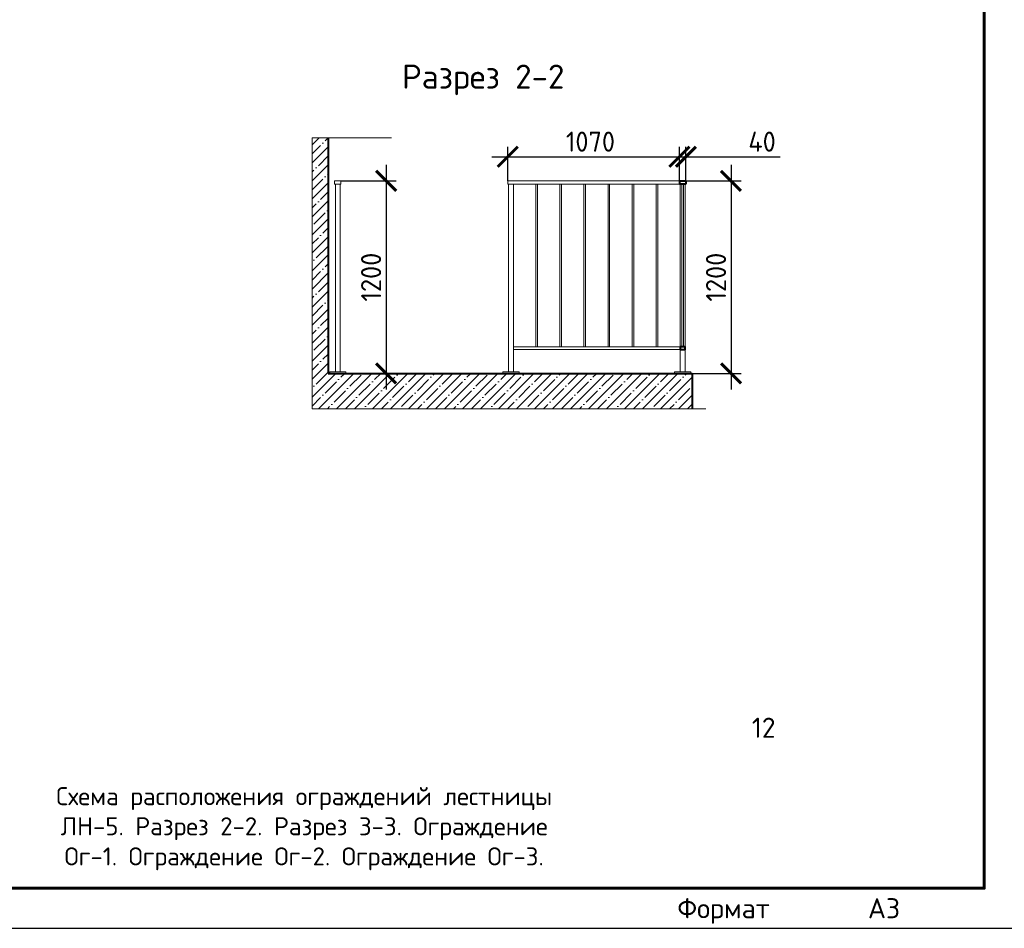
# Model space of a CAD drawing. Header units: millimetres. Extents: x 130535 to 1380046, y -231620 to 121434.
# Tile 128 of 135: x 920939 to 933214, y -8015 to 3310. Entities that reach past the tile are written whole.
import ezdxf
from ezdxf import colors
from ezdxf.entities.mleader import LeaderData, LeaderLine
from ezdxf.enums import TextEntityAlignment as Align
from ezdxf.math import Vec2, Vec3

# ---------------------------------------------------------------- set-up
doc = ezdxf.new("R2010")
doc.units = ezdxf.units.MM
doc.layers.get('DEFPOINTS').update_dxf_attribs({"lineweight": 0})
for name, color, linetype, lineweight in [('КР_Штриховка', 7, 'Continuous', 15), ('Общий01', 7, 'Continuous', 13), ('Основная', 7, 'Continuous', 40), ('Символы 0.20', 7, 'Continuous', 20), ('Столовая Двери и окна', 7, 'Continuous', 15), ('Текст', 7, 'Continuous', 25), ('Тонкая', 7, 'Continuous', 20), ('ТОНКИЕ', 7, 'Continuous', 9)]:
    doc.layers.add(name, color=color, linetype=linetype, lineweight=lineweight)
doc.styles.add('GOST-2.304_Type-B', font='GOST_Common.ttf')
doc.styles.add('ISOCPEUR', font='isocpeur.ttf')
doc.styles.add('ГОСТ', font='isocpeur.TTF')
doc.styles.add('ГОСТ 2.304', font='isocpeur.ttf')
doc.linetypes.add('ГОСТ 2.303 8', pattern='A,40,[2,GOST 2.303-68.shx,S=1,R=0,X=0,Y=0],-8', length=48)
doc.dimstyles.new('СПДС', dxfattribs={"dimscale": 100, "dimtxt": 2.5, "dimasz": 2.5, "dimexe": 1.25, "dimexo": 0, "dimtad": 1, "dimdec": 0, "dimtxsty": 'GOST-2.304_Type-B', "dimblk": 'ARCHTICK', "dimcen": 2.5, "dimdle": 2, "dimadec": 0, "dimazin": 2, "dimtfac": 0.75, "dimtdec": 0, "dimtmove": 1, "dimatfit": 3, "dimfxl": 1, "dimtolj": 1, "dimarcsym": 1})

# ---------------------------------------------------------------- blocks, each defined once
blk = doc.blocks.new('_None')
blk = doc.blocks.new('Из_буфера5277')
at = {"linetype": 'Continuous', "lineweight": 25, "ltscale": 100}
blk.add_lwpolyline([(0, 0), (42000, 0), (42000, 29700), (0, 29700), (0, 0)], dxfattribs=at)
at = {"linetype": 'Continuous', "lineweight": 60, "ltscale": 100}
blk.add_lwpolyline([(2000, 500), (41500, 500), (41500, 29200), (2000, 29200), (2000, 500)], dxfattribs=at)
at = {"linetype": 'Continuous', "lineweight": 25, "ltscale": 100, "style": 'ГОСТ 2.304'}
blk.add_text('Формат', height=250, dxfattribs=at).set_placement((38250, 125), align=Align.CENTER)
blk.add_text('A3', height=250, dxfattribs=at).set_placement((40050, 125))
blk = doc.blocks.new('_ArchTick')
at = {"color": 0, "linetype": 'ByBlock', "const_width": 0.15}
blk.add_lwpolyline([(-0.5, -0.5), (0.5, 0.5)], dxfattribs=at)
blk = doc.blocks.new('*D1319')
at = {"layer": 'DEFPOINTS', "color": 0, "linetype": 'Continuous', "lineweight": 0, "ltscale": 100}
for p in [(929244, 1301), (929304, -1099), (929807, -1099)]:
    blk.add_point(p, dxfattribs=at)
at = {"layer": 'ТОНКИЕ', "color": 0, "lineweight": -2}
for p, q in [((929807, 1501), (929807, -1299)), ((929244, 1301), (929932, 1301)), ((929304, -1099), (929932, -1099))]:
    blk.add_line(p, q, dxfattribs=at)
at = {"layer": 'ТОНКИЕ', "color": 0, "linetype": 'Continuous', "lineweight": -2, "ltscale": 100, "xscale": 250, "yscale": 250, "zscale": 250}
for p, rotation in [((929807, 1301), 90), ((929807, -1099), 270)]:
    blk.add_blockref('_ArchTick', p, dxfattribs=dict(at, rotation=rotation))
at = {"layer": 'ТОНКИЕ', "color": 0, "linetype": 'Continuous', "ltscale": 100, "insert": (929620, 101), "char_height": 250, "attachment_point": 5, "rotation": 90, "style": 'GOST-2.304_Type-B'}
blk.add_mtext('\\A1;1200', dxfattribs=at)
blk = doc.blocks.new('*D1320')
at = {"layer": 'DEFPOINTS', "color": 0, "linetype": 'Continuous', "lineweight": 0, "ltscale": 100}
for p in [(929164, 1602), (927024, 1301), (929164, 1301)]:
    blk.add_point(p, dxfattribs=at)
at = {"layer": 'ТОНКИЕ', "color": 0, "lineweight": -2}
for p, q in [((927024, 1301), (927024, 1727)), ((929164, 1301), (929164, 1727)), ((926824, 1602), (929364, 1602))]:
    blk.add_line(p, q, dxfattribs=at)
at = {"layer": 'ТОНКИЕ', "color": 0, "linetype": 'Continuous', "lineweight": -2, "ltscale": 100, "xscale": 250, "yscale": 250, "zscale": 250, "rotation": 180}
blk.add_blockref('_ArchTick', (927024, 1602), dxfattribs=at)
at = {"layer": 'ТОНКИЕ', "color": 0, "linetype": 'Continuous', "lineweight": -2, "ltscale": 100, "xscale": 250, "yscale": 250, "zscale": 250}
blk.add_blockref('_ArchTick', (929164, 1602), dxfattribs=at)
at = {"layer": 'ТОНКИЕ', "color": 0, "linetype": 'Continuous', "ltscale": 100, "insert": (928054, 1790), "char_height": 250, "attachment_point": 5, "style": 'GOST-2.304_Type-B'}
blk.add_mtext('\\A1;1070', dxfattribs=at)
blk = doc.blocks.new('*D1321')
at = {"layer": 'DEFPOINTS', "color": 0, "linetype": 'Continuous', "lineweight": 0, "ltscale": 100}
for p in [(929244, 1602), (929164, 1301), (929244, 1301)]:
    blk.add_point(p, dxfattribs=at)
at = {"layer": 'ТОНКИЕ', "color": 0, "lineweight": -2}
for p, q in [((929164, 1301), (929164, 1727)), ((929244, 1301), (929244, 1727)), ((928964, 1602), (929444, 1602)), ((929244, 1602), (930419, 1602))]:
    blk.add_line(p, q, dxfattribs=at)
at = {"layer": 'ТОНКИЕ', "color": 0, "linetype": 'Continuous', "lineweight": -2, "ltscale": 100, "xscale": 250, "yscale": 250, "zscale": 250}
blk.add_blockref('_ArchTick', (929164, 1602), dxfattribs=at)
at = {"layer": 'ТОНКИЕ', "color": 0, "linetype": 'Continuous', "lineweight": -2, "ltscale": 100, "xscale": 250, "yscale": 250, "zscale": 250, "rotation": 180}
blk.add_blockref('_ArchTick', (929244, 1602), dxfattribs=at)
at = {"layer": 'ТОНКИЕ', "color": 0, "linetype": 'Continuous', "ltscale": 100, "insert": (930194, 1790), "char_height": 250, "attachment_point": 5, "style": 'GOST-2.304_Type-B'}
blk.add_mtext('\\A1;40', dxfattribs=at)
blk = doc.blocks.new('*D1324')
at = {"layer": 'DEFPOINTS', "color": 0, "linetype": 'Continuous', "lineweight": 0, "ltscale": 100}
for p in [(924944, 1301), (925004, -1099), (925507, -1099)]:
    blk.add_point(p, dxfattribs=at)
at = {"layer": 'ТОНКИЕ', "color": 0, "lineweight": -2}
for p, q in [((925507, 1501), (925507, -1299)), ((924944, 1301), (925632, 1301)), ((925004, -1099), (925632, -1099))]:
    blk.add_line(p, q, dxfattribs=at)
at = {"layer": 'ТОНКИЕ', "color": 0, "linetype": 'Continuous', "lineweight": -2, "ltscale": 100, "xscale": 250, "yscale": 250, "zscale": 250}
for p, rotation in [((925507, 1301), 90), ((925507, -1099), 270)]:
    blk.add_blockref('_ArchTick', p, dxfattribs=dict(at, rotation=rotation))
at = {"layer": 'ТОНКИЕ', "color": 0, "linetype": 'Continuous', "ltscale": 100, "insert": (925320, 101), "char_height": 250, "attachment_point": 5, "rotation": 90, "style": 'GOST-2.304_Type-B'}
blk.add_mtext('\\A1;1200', dxfattribs=at)

msp = doc.modelspace()

# ---------------------------------------------------------------- hatches: boundary and pattern name
at = {"layer": 'КР_Штриховка', "ltscale": 50}
h = msp.add_hatch(dxfattribs=at)
h.set_pattern_fill('ANSI35', color=256, scale=25)
h.set_pattern_definition([(45, (-1983874.15, 63061.54), (-112.2532015, 112.2532015), []), (45, (-1983761.9, 63061.54), (-112.2532015, 112.2532015), [198.4375, -39.6875, 0, -39.6875])])
edge = h.paths.add_edge_path()
edge.add_line((929324.1, -1539.7), (924584.5, -1539.7))
edge.add_line((924584.5, -1539.7), (924584.5, 1838.1))
edge.add_line((924784.1, 1838.1), (924584.5, 1838.1))
edge.add_line((924784.1, 1381.2), (924784.1, 1838.1))
edge.add_line((924784.1, 1181.2), (924784.1, 1381.2))
edge.add_line((924784.1, -1098.8), (924784.1, 1181.2))
edge.add_line((924784.1, -1098.8), (924804.1, -1098.8))
edge.add_line((924804.1, -1098.8), (925004.1, -1098.8))
edge.add_line((925004.1, -1098.8), (926964.1, -1098.8))
edge.add_line((926964.1, -1098.8), (927164.1, -1098.8))
edge.add_line((927164.1, -1098.8), (929104.1, -1098.8))
edge.add_line((929104.1, -1098.8), (929304.1, -1098.8))
edge.add_line((929304.1, -1098.8), (929324.1, -1098.8))
edge.add_line((929324.1, -1098.8), (929324.1, -1539.7))

# ---------------------------------------------------------------- linework, layer by layer
at = {"layer": 'Общий01', "color": 7, "linetype": 'Continuous', "lineweight": 13, "transparency": 33554687}
for p, q in [((927374.1, 1261.2), (927374.1, -768.8)), ((927394.1, -768.8), (927394.1, 1261.2)), ((927674.1, 1261.2), (927674.1, -768.8)), ((927694.1, -768.8), (927694.1, 1261.2)), ((927974.1, 1261.2), (927974.1, -768.8)), ((927994.1, -768.8), (927994.1, 1261.2)), ((928274.1, 1261.2), (928274.1, -768.8)), ((928294.1, -768.8), (928294.1, 1261.2)), ((928574.1, 1261.2), (928574.1, -768.8)), ((928594.1, -768.8), (928594.1, 1261.2)), ((928874.1, 1261.2), (928874.1, -768.8)), ((928894.1, -768.8), (928894.1, 1261.2))]:
    msp.add_line(p, q, dxfattribs=at)
at = {"layer": 'Основная'}
for p, q in [((924784.1, 1838.1), (924784.1, -1098.8)), ((924784.1, -1098.8), (929324.1, -1098.8)), ((929324.1, -1098.8), (929324.1, -1539.7))]:
    msp.add_line(p, q, dxfattribs=at)
at = {"layer": 'Основная', "transparency": 33554687}
for p, q in [((929164.1, 1301.2), (929164.1, 1261.2)), ((929164.1, 1301.2), (929244.1, 1301.2)), ((929164.1, 1261.2), (929164.1, 1261.2)), ((929244.1, 1261.2), (929164.1, 1261.2)), ((929234.1, 1261.2), (929174.1, 1261.2)), ((929244.1, 1301.2), (929244.1, 1261.2))]:
    msp.add_line(p, q, dxfattribs=at)
at = {"layer": 'Основная'}
msp.add_lwpolyline([(929174.1, -798.8), (929234.1, -798.8), (929234.1, -768.8), (929174.1, -768.8)], close=True, dxfattribs=at)
at = {"layer": 'Тонкая', "linetype": 'ГОСТ 2.303 8', "ltscale": 20}
for p, q in [((925572.7, 1838.1), (924584.5, 1838.1)), ((924584.5, -1539.7), (924584.5, 1838.1)), ((929491.9, -1539.7), (924584.5, -1539.7))]:
    msp.add_line(p, q, dxfattribs=at)
at = {"layer": 'Тонкая'}
for p, q in [((924944.1, 1301.2), (924864.1, 1301.2)), ((924864.1, 1301.2), (924864.1, 1261.2)), ((924944.1, 1261.2), (924864.1, 1261.2)), ((924944.1, 1301.2), (924944.1, 1261.2)), ((929164.1, 1301.2), (927024.1, 1301.2)), ((929164.1, 1261.2), (927024.1, 1261.2)), ((929194.1, -768.8), (929194.1, 1261.2)), ((929214.1, -768.8), (929214.1, 1261.2)), ((929174.1, -768.8), (927094.1, -768.8)), ((929174.1, -798.8), (927094.1, -798.8))]:
    msp.add_line(p, q, dxfattribs=at)
at = {"layer": 'ТОНКИЕ', "transparency": 33554687}
for p, q in [((924874.1, 1261.2), (924874.1, -1078.8)), ((924934.1, -1078.8), (924934.1, 1261.2)), ((927024.1, 1301.2), (927024.1, 1261.2)), ((927034.1, 1261.2), (927034.1, -1078.8)), ((927094.1, -1078.8), (927094.1, 1261.2)), ((929174.1, 1261.2), (929174.1, -1078.8)), ((929234.1, -1078.8), (929234.1, 1261.2))]:
    msp.add_line(p, q, dxfattribs=at)
at = {"layer": 'ТОНКИЕ'}
for points in [[(924804.1, -1078.8), (925004.1, -1078.8), (925004.1, -1098.8), (924804.1, -1098.8)], [(926964.1, -1078.8), (927164.1, -1078.8), (927164.1, -1098.8), (926964.1, -1098.8)], [(929104.1, -1078.8), (929304.1, -1078.8), (929304.1, -1098.8), (929104.1, -1098.8)]]:
    msp.add_lwpolyline(points, close=True, dxfattribs=at)

# ---------------------------------------------------------------- block references
at = {"layer": 'Столовая Двери и окна', "color": 18, "lineweight": 25, "true_color": 0x000000}
msp.add_blockref('Из_буфера5277', (891464.1, -8014.6), dxfattribs=at)

# ---------------------------------------------------------------- texts
at = {"layer": 'Текст', "lineweight": 25, "style": 'ISOCPEUR'}
msp.add_text('Разрез 2-2', height=300, dxfattribs=at).set_placement((925704, 2450.4))
msp.add_text('12', height=250, dxfattribs=at).set_placement((930214.1, -5514.6), align=Align.MIDDLE_CENTER)
at = {"layer": 'Текст', "lineweight": 25, "insert": (924485.6, -6773.5), "char_height": 225, "width": 6746.672, "attachment_point": 5, "style": 'ISOCPEUR'}
msp.add_mtext('\\pxqc;Схема расположения ограждений лестницы ЛН-5. Разрез 2-2. Разрез 3-3. Ограждение Ог-1. Ограждение Ог-2. Ограждение Ог-3.', dxfattribs=at)

# ---------------------------------------------------------------- dimensions: what is measured, and where the dimension line sits
at = {"layer": 'ТОНКИЕ', "color": 7}
for base, p1, p2, picture, middle in [((929164.1, 1602.2), (927024.1, 1301.2), (929164.1, 1301.2), '*D1320', (928054.1, 1602.2)), ((929244.1, 1602.2), (929164.1, 1301.2), (929244.1, 1301.2), '*D1321', (930194.1, 1602.2))]:
    dim = msp.add_linear_dim(base=base, p1=p1, p2=p2, dimstyle='СПДС', override={"dimlfac": 0.5}, dxfattribs=at)
    dim.commit()
    dim.dimension.update_dxf_attribs({"geometry": picture, "text_midpoint": middle, "dimtype": 160})
for base, p1, p2, picture, middle in [((925507.4, -1098.8), (924944.1, 1301.2), (925004.1, -1098.8), '*D1324', (925319.8, 101.2)), ((929807.4, -1098.8), (929244.1, 1301.2), (929304.1, -1098.8), '*D1319', (929619.8, 101.2))]:
    dim = msp.add_linear_dim(base=base, p1=p1, p2=p2, angle=90, dimstyle='СПДС', override={"dimlfac": 0.5}, dxfattribs=at)
    dim.commit()
    dim.dimension.update_dxf_attribs({"geometry": picture, "text_midpoint": middle})

# ---------------------------------------------------------------- leaders
at = {"layer": 'Символы 0.20', "ltscale": 100}
ml = msp.add_multileader_mtext('Standard', dxfattribs=at)
ml.set_content('Щебень фр.20-40', color=256, style='ГОСТ')
ml.set_leader_properties(color=256, linetype='ByLayer', lineweight=-1)
ml.set_arrow_properties(name='NONE')
ml.build(insert=Vec2(0, 0))
ml.multileader.update_dxf_attribs({"text_left_attachment_type": 6, "text_right_attachment_type": 6, "dogleg_length": 2.5, "arrow_head_size": 45, "scale": 100})
ctx = ml.context
ctx.base_point, ctx.scale, ctx.char_height, ctx.arrow_head_size, ctx.landing_gap_size, ctx.plane_origin = Vec3(766430.8, 1375.6), 100, 300, 45, 22.5, Vec3(773962.4, -1934.8)
ctx.left_attachment, ctx.right_attachment = 6, 6
notes = []
notes.append((ctx, [(1, (1, 1, 0), (768315.8, 1375.6), (-1, 0), 250, [(0, [(770066.9, 2802.1)], 0, [])])]))
ctx.mtext.insert, ctx.mtext.width, ctx.mtext.flow_direction = Vec3(766453.3, 1765.6), 2129.129, 5
for ctx, leaders in notes:
    for number, flags, end, landing, length, lines in leaders:
        leader = LeaderData()
        leader.index, (leader.has_last_leader_line, leader.has_dogleg_vector, leader.attachment_direction) = number, flags
        leader.last_leader_point, leader.dogleg_vector, leader.dogleg_length = Vec3(end), Vec3(landing), length
        for number, points, colour, breaks in lines:
            line = LeaderLine()
            line.index, line.vertices, line.color, line.breaks = number, Vec3.list(points), colors.encode_raw_color(colour), breaks
            leader.lines.append(line)
        ctx.leaders.append(leader)

doc.saveas('drawing.dxf')
